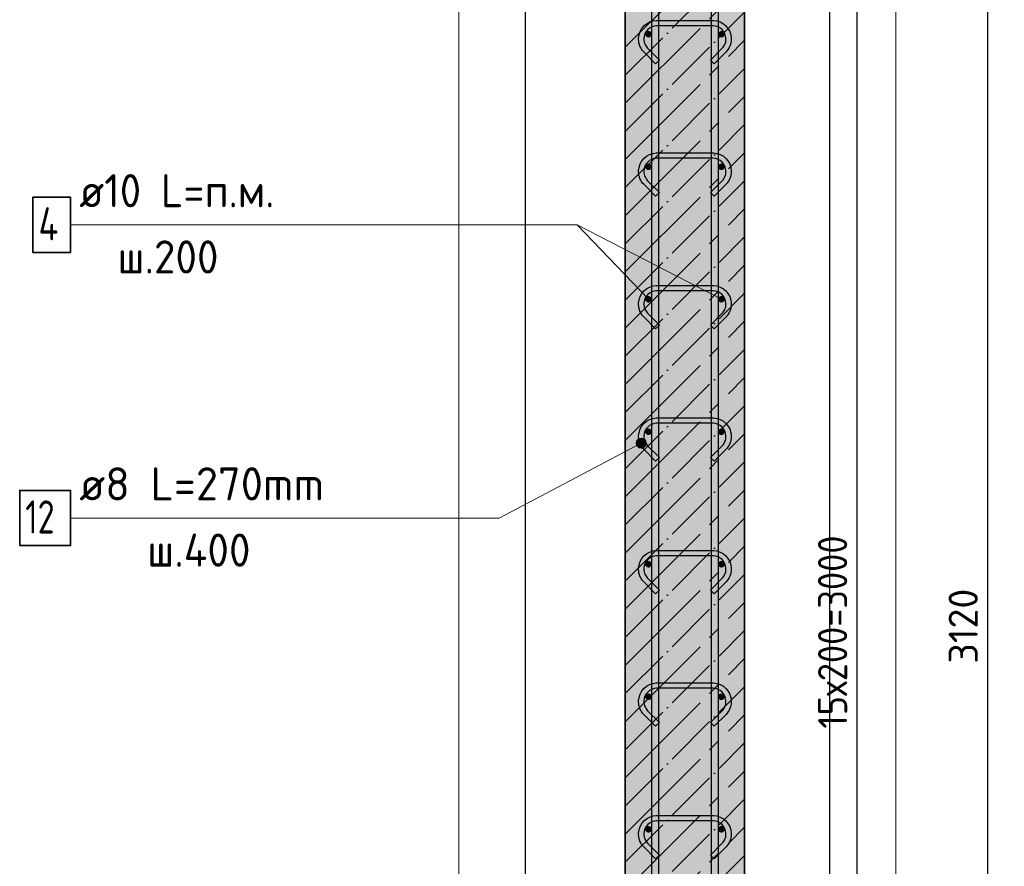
# Model space of a CAD drawing. Header units: millimetres. Extents: x -2995 to 60896, y -2809 to 57831.
# Tile 50 of 169: x 25577 to 27063, y 38677 to 39955. Entities that reach past the tile are written whole.
import ezdxf

# ---------------------------------------------------------------- set-up
doc = ezdxf.new("R2010")
doc.units = ezdxf.units.MM
doc.header["$PDMODE"] = 65
doc.linetypes.add('______11', pattern=[100, 80, -10, 0, -10])
doc.linetypes.add('______5', pattern=[220, 160, -20, 20, -20])
for name, color, linetype, lineweight in [('Standard', 7, 'Continuous', 25), ('Арм.стержн. вертикальными 1', 22, 'Continuous', 35), ('Арм.стержн.горизонт. 1', 180, 'Continuous', 35), ('Размерная линия_ общее', 7, 'Continuous', 13)]:
    doc.layers.add(name, color=color, linetype=linetype, lineweight=lineweight)
doc.layers.add('Арм.стержн.Стяжки', color=7, linetype='Continuous', lineweight=35, true_color=0x501e0f)
doc.styles.add('ISOCPEUR', font='ISOCPEUR')
doc.dimstyles.new('DIMSTYLE_5', dxfattribs={"dimtxt": 44, "dimasz": 50, "dimexe": 0, "dimexo": 0, "dimgap": 22, "dimtad": 2, "dimdec": 0, "dimrnd": 5, "dimzin": 12, "dimdsep": 46, "dimtxsty": 'ISOCPEUR', "dimblk1": 'ALL_ML_STRICH', "dimblk2": 'ALL_ML_STRICH', "dimsah": 1, "dimcen": 0, "dimclrd": 7, "dimclre": 256, "dimclrt": 7, "dimadec": 0, "dimazin": 0, "dimtfac": 1, "dimtdec": 0, "dimtix": 1, "dimtmove": 2, "dimatfit": 3, "dimfxl": 0, "dimtzin": 0, "dimlwd": 0, "dimlwe": -3, "dimarcsym": 0})

# ---------------------------------------------------------------- blocks, each defined once
blk = doc.blocks.new('ALL_ML_STRICH')
at = {"color": 0, "linetype": 'ByBlock', "lineweight": -2}
for p, q in [((-0.3, -0.3), (0.3, 0.3)), ((0, -0.5), (0, 0.5)), ((-1, 0), (0.5, 0))]:
    blk.add_line(p, q, dxfattribs=at)
blk = doc.blocks.new('*D64')
at = {"layer": 'DEFPOINTS', "color": 7, "linetype": 'Continuous', "lineweight": 13, "transparency": 33554687}
for p in [(26671.1, 40592.7), (26719, 37472.7), (27038.3, 37472.7)]:
    blk.add_point(p, dxfattribs=at)
at = {"layer": 'Размерная линия_ общее', "color": 253, "linetype": 'Continuous', "lineweight": -2, "true_color": 0xa0a0a0, "transparency": 33554687}
for p, q in [((26691.1, 40592.7), (27038.3, 40592.7)), ((26739, 37472.7), (27038.3, 37472.7))]:
    blk.add_line(p, q, dxfattribs=at)
at = {"layer": 'Размерная линия_ общее', "color": 7, "linetype": 'Continuous', "lineweight": -2, "transparency": 33554687}
blk.add_line((27038.3, 37472.7), (27038.3, 40592.7), dxfattribs=at)
at = {"layer": 'Размерная линия_ общее', "color": 7, "linetype": 'Continuous', "lineweight": 13, "transparency": 33554687, "xscale": 50, "yscale": 50, "zscale": 50}
for p, rotation in [((27038.3, 40592.7), 90), ((27038.3, 37472.7), 270)]:
    blk.add_blockref('ALL_ML_STRICH', p, dxfattribs=dict(at, rotation=rotation))
at = {"layer": 'Размерная линия_ общее', "color": 7, "linetype": 'Continuous', "lineweight": 13, "transparency": 33554687, "insert": (27001.3, 39039.3), "char_height": 44, "width": 176, "attachment_point": 5, "rotation": 90, "style": 'ISOCPEUR'}
blk.add_mtext('\\A1;{3120}', dxfattribs=at)
blk = doc.blocks.new('*D68')
at = {"layer": 'DEFPOINTS', "color": 7, "linetype": 'Continuous', "lineweight": 13, "transparency": 33554687}
for p in [(26636.1, 40532.7), (26636.1, 37532.7), (26841.1, 37532.7)]:
    blk.add_point(p, dxfattribs=at)
at = {"layer": 'Размерная линия_ общее', "color": 253, "linetype": 'Continuous', "lineweight": -2, "true_color": 0xa0a0a0, "transparency": 33554687}
for p, q in [((26656.1, 40532.7), (26841.1, 40532.7)), ((26656.1, 37532.7), (26841.1, 37532.7))]:
    blk.add_line(p, q, dxfattribs=at)
at = {"layer": 'Размерная линия_ общее', "color": 7, "linetype": 'Continuous', "lineweight": -2, "transparency": 33554687}
blk.add_line((26841.1, 37532.7), (26841.1, 40532.7), dxfattribs=at)
at = {"layer": 'Размерная линия_ общее', "color": 7, "linetype": 'Continuous', "lineweight": 13, "transparency": 33554687, "xscale": 50, "yscale": 50, "zscale": 50}
for p, rotation in [((26841.1, 40532.7), 90), ((26841.1, 37532.7), 270)]:
    blk.add_blockref('ALL_ML_STRICH', p, dxfattribs=dict(at, rotation=rotation))
at = {"layer": 'Размерная линия_ общее', "color": 7, "linetype": 'Continuous', "lineweight": 13, "transparency": 33554687, "insert": (26782.1, 38884.7), "char_height": 44, "width": 2.2, "attachment_point": 1, "rotation": 90, "line_spacing_factor": 0.60241, "style": 'ISOCPEUR'}
blk.add_mtext('\\W0.91;15х200=3000', dxfattribs=at)

msp = doc.modelspace()

# ---------------------------------------------------------------- hatches: boundary and pattern name
at = {"layer": 'Арм.стержн.горизонт. 1', "linetype": 'Continuous', "lineweight": 50, "transparency": 33554687}
for points in [[(26531.1, 39932.7), (26530.7, 39934.6), (26529.6, 39936.2), (26528, 39937.3), (26526.1, 39937.7), (26524.2, 39937.3), (26522.6, 39936.2), (26521.5, 39934.6), (26521.1, 39932.7), (26521.5, 39930.8), (26522.6, 39929.2), (26524.2, 39928.1), (26526.1, 39927.7), (26528, 39928.1), (26529.6, 39929.2), (26530.7, 39930.8)], [(26641.1, 39932.7), (26640.7, 39934.6), (26639.6, 39936.2), (26638, 39937.3), (26636.1, 39937.7), (26634.2, 39937.3), (26632.6, 39936.2), (26631.5, 39934.6), (26631.1, 39932.7), (26631.5, 39930.8), (26632.6, 39929.2), (26634.2, 39928.1), (26636.1, 39927.7), (26638, 39928.1), (26639.6, 39929.2), (26640.7, 39930.8)], [(26531.1, 39732.7), (26530.7, 39734.6), (26529.6, 39736.2), (26528, 39737.3), (26526.1, 39737.7), (26524.2, 39737.3), (26522.6, 39736.2), (26521.5, 39734.6), (26521.1, 39732.7), (26521.5, 39730.8), (26522.6, 39729.2), (26524.2, 39728.1), (26526.1, 39727.7), (26528, 39728.1), (26529.6, 39729.2), (26530.7, 39730.8)], [(26641.1, 39732.7), (26640.7, 39734.6), (26639.6, 39736.2), (26638, 39737.3), (26636.1, 39737.7), (26634.2, 39737.3), (26632.6, 39736.2), (26631.5, 39734.6), (26631.1, 39732.7), (26631.5, 39730.8), (26632.6, 39729.2), (26634.2, 39728.1), (26636.1, 39727.7), (26638, 39728.1), (26639.6, 39729.2), (26640.7, 39730.8)], [(26531.1, 39532.7), (26530.7, 39534.6), (26529.6, 39536.2), (26528, 39537.3), (26526.1, 39537.7), (26524.2, 39537.3), (26522.6, 39536.2), (26521.5, 39534.6), (26521.1, 39532.7), (26521.5, 39530.8), (26522.6, 39529.2), (26524.2, 39528.1), (26526.1, 39527.7), (26528, 39528.1), (26529.6, 39529.2), (26530.7, 39530.8)], [(26641.1, 39532.7), (26640.7, 39534.6), (26639.6, 39536.2), (26638, 39537.3), (26636.1, 39537.7), (26634.2, 39537.3), (26632.6, 39536.2), (26631.5, 39534.6), (26631.1, 39532.7), (26631.5, 39530.8), (26632.6, 39529.2), (26634.2, 39528.1), (26636.1, 39527.7), (26638, 39528.1), (26639.6, 39529.2), (26640.7, 39530.8)], [(26531.1, 39332.7), (26530.7, 39334.6), (26529.6, 39336.2), (26528, 39337.3), (26526.1, 39337.7), (26524.2, 39337.3), (26522.6, 39336.2), (26521.5, 39334.6), (26521.1, 39332.7), (26521.5, 39330.8), (26522.6, 39329.2), (26524.2, 39328.1), (26526.1, 39327.7), (26528, 39328.1), (26529.6, 39329.2), (26530.7, 39330.8)], [(26641.1, 39332.7), (26640.7, 39334.6), (26639.6, 39336.2), (26638, 39337.3), (26636.1, 39337.7), (26634.2, 39337.3), (26632.6, 39336.2), (26631.5, 39334.6), (26631.1, 39332.7), (26631.5, 39330.8), (26632.6, 39329.2), (26634.2, 39328.1), (26636.1, 39327.7), (26638, 39328.1), (26639.6, 39329.2), (26640.7, 39330.8)], [(26531.1, 39132.7), (26530.7, 39134.6), (26529.6, 39136.2), (26528, 39137.3), (26526.1, 39137.7), (26524.2, 39137.3), (26522.6, 39136.2), (26521.5, 39134.6), (26521.1, 39132.7), (26521.5, 39130.8), (26522.6, 39129.2), (26524.2, 39128.1), (26526.1, 39127.7), (26528, 39128.1), (26529.6, 39129.2), (26530.7, 39130.8)], [(26641.1, 39132.7), (26640.7, 39134.6), (26639.6, 39136.2), (26638, 39137.3), (26636.1, 39137.7), (26634.2, 39137.3), (26632.6, 39136.2), (26631.5, 39134.6), (26631.1, 39132.7), (26631.5, 39130.8), (26632.6, 39129.2), (26634.2, 39128.1), (26636.1, 39127.7), (26638, 39128.1), (26639.6, 39129.2), (26640.7, 39130.8)], [(26531.1, 38932.7), (26530.7, 38934.6), (26529.6, 38936.2), (26528, 38937.3), (26526.1, 38937.7), (26524.2, 38937.3), (26522.6, 38936.2), (26521.5, 38934.6), (26521.1, 38932.7), (26521.5, 38930.8), (26522.6, 38929.2), (26524.2, 38928.1), (26526.1, 38927.7), (26528, 38928.1), (26529.6, 38929.2), (26530.7, 38930.8)], [(26641.1, 38932.7), (26640.7, 38934.6), (26639.6, 38936.2), (26638, 38937.3), (26636.1, 38937.7), (26634.2, 38937.3), (26632.6, 38936.2), (26631.5, 38934.6), (26631.1, 38932.7), (26631.5, 38930.8), (26632.6, 38929.2), (26634.2, 38928.1), (26636.1, 38927.7), (26638, 38928.1), (26639.6, 38929.2), (26640.7, 38930.8)], [(26531.1, 38732.7), (26530.7, 38734.6), (26529.6, 38736.2), (26528, 38737.3), (26526.1, 38737.7), (26524.2, 38737.3), (26522.6, 38736.2), (26521.5, 38734.6), (26521.1, 38732.7), (26521.5, 38730.8), (26522.6, 38729.2), (26524.2, 38728.1), (26526.1, 38727.7), (26528, 38728.1), (26529.6, 38729.2), (26530.7, 38730.8)], [(26641.1, 38732.7), (26640.7, 38734.6), (26639.6, 38736.2), (26638, 38737.3), (26636.1, 38737.7), (26634.2, 38737.3), (26632.6, 38736.2), (26631.5, 38734.6), (26631.1, 38732.7), (26631.5, 38730.8), (26632.6, 38729.2), (26634.2, 38728.1), (26636.1, 38727.7), (26638, 38728.1), (26639.6, 38729.2), (26640.7, 38730.8)]]:
    msp.add_hatch(color=4, dxfattribs=at).paths.add_polyline_path(points)
at = {"layer": 'Арм.стержн.Стяжки', "linetype": 'Continuous', "lineweight": 13, "transparency": 33554687}
for points in [[(26511.6, 39322.3), (26521.4, 39311.7), (26515.4, 39323.1)], [(26515.4, 39323.1), (26521.4, 39311.7), (26522.6, 39315.3)], [(26515.4, 39323.1), (26522.6, 39315.3), (26519.1, 39322)], [(26507.6, 39315.9), (26514.8, 39308.2), (26508.8, 39319.6)], [(26511.1, 39309.3), (26507.6, 39315.9), (26508.5, 39312.1)], [(26507.6, 39315.9), (26511.1, 39309.3), (26514.8, 39308.2)], [(26508.8, 39319.6), (26518.6, 39309), (26511.6, 39322.3)], [(26508.8, 39319.6), (26514.8, 39308.2), (26518.6, 39309)], [(26511.6, 39322.3), (26518.6, 39309), (26521.4, 39311.7)], [(26519.1, 39322), (26522.6, 39315.3), (26521.7, 39319.1)]]:
    msp.add_hatch(color=7, dxfattribs=at).paths.add_polyline_path(points)
at = {"layer": 'Размерная линия_ общее', "linetype": 'Continuous', "lineweight": 35, "true_color": 0xc7c7c7, "transparency": 33554687}
msp.add_hatch(color=9, dxfattribs=at).paths.add_polyline_path([(26671.1, 40592.7), (26491.1, 40592.7), (26491.1, 37472.7), (26671.1, 37472.7)])

# ---------------------------------------------------------------- linework, layer by layer
at = {"color": 52, "linetype": 'Continuous', "lineweight": -3, "transparency": 33554687}
for p, q in [((26339.7, 41664), (26339.7, 37337.5)), ((26339.7, 41664), (26339.7, 37337.5)), ((26799.7, 37337.5), (26799.7, 41664)), ((26799.7, 37337.5), (26799.7, 41664))]:
    msp.add_line(p, q, dxfattribs=at)
at = {"layer": 'Standard', "color": 7, "linetype": 'Continuous', "lineweight": 13, "transparency": 33554687}
msp.add_line((26636.1, 39532.7), (26418.3, 39644.9), dxfattribs=at)
msp.add_lwpolyline([(26239.7, 37237.5), (26899.7, 37237.5), (26899.7, 41764), (26239.7, 41764), (26239.7, 37237.5)], dxfattribs=at)
at = {"layer": 'Арм.стержн. вертикальными 1', "color": 4, "linetype": 'Continuous', "lineweight": 25, "transparency": 33554687}
for points in [[(26531.1, 37472.7), (26531.1, 41602.7), (26541.1, 41602.7), (26541.1, 37472.7), (26531.1, 37472.7)], [(26531.1, 37472.7), (26531.1, 41602.7), (26541.1, 41602.7), (26541.1, 37472.7), (26531.1, 37472.7)], [(26621.1, 37472.7), (26621.1, 41602.7), (26631.1, 41602.7), (26631.1, 37472.7), (26621.1, 37472.7)], [(26621.1, 37472.7), (26621.1, 41602.7), (26631.1, 41602.7), (26631.1, 37472.7), (26621.1, 37472.7)]]:
    msp.add_lwpolyline(points, dxfattribs=at)
at = {"layer": 'Арм.стержн.горизонт. 1', "color": 7, "linetype": 'Continuous', "lineweight": 13, "transparency": 33554687}
for p, q in [((25653.3, 39644.9), (26418.3, 39644.9)), ((26418.3, 39644.9), (26526.1, 39532.7))]:
    msp.add_line(p, q, dxfattribs=at)
at = {"layer": 'Арм.стержн.горизонт. 1', "color": 7, "linetype": 'Continuous', "lineweight": 35, "transparency": 33554687}
msp.add_lwpolyline([(25596.7, 39603.3), (25653.3, 39603.3), (25653.3, 39686.6), (25596.7, 39686.6), (25596.7, 39603.3)], dxfattribs=at)
at = {"layer": 'Арм.стержн.Стяжки', "color": 7, "linetype": 'Continuous', "lineweight": 13, "transparency": 33554687}
for p, q in [((26300.8, 39202.4), (26515.1, 39315.6)), ((26508.5, 39312.1), (26508.5, 39312.1)), ((26511.6, 39322.3), (26511.6, 39322.3)), ((26518.6, 39309), (26518.6, 39309)), ((26521.7, 39319.1), (26521.7, 39319.1)), ((25653.3, 39202.4), (26300.8, 39202.4))]:
    msp.add_line(p, q, dxfattribs=at)
at = {"layer": 'Арм.стержн.Стяжки', "color": 40, "linetype": 'Continuous', "lineweight": 25, "transparency": 33554687}
for points in [[(26619.7, 39893.8), (26637.5, 39911.7), (26638.7, 39913.1), (26639.8, 39914.6), (26640.8, 39916.3), (26641.6, 39917.9), (26642.2, 39919.6), (26642.7, 39921.5), (26643, 39923.3), (26643.1, 39925.2), (26643.1, 39926.3), (26642.6, 39930), (26641.4, 39933.6), (26639.5, 39937), (26637.2, 39939.7), (26634.5, 39942), (26631.1, 39943.9), (26627.5, 39945.1), (26623.9, 39945.6), (26538.3, 39945.6), (26534.7, 39945.1), (26531.1, 39943.9), (26527.7, 39942), (26525, 39939.7), (26522.7, 39937), (26520.8, 39933.6), (26519.6, 39930), (26519.1, 39926.3), (26519.1, 39925.2), (26519.2, 39923.3), (26519.5, 39921.5), (26520, 39919.6), (26520.6, 39917.9), (26521.4, 39916.3), (26522.4, 39914.6), (26523.5, 39913.1), (26524.7, 39911.7), (26542.5, 39893.8), (26536.9, 39888.2), (26518.8, 39906.2), (26517.2, 39908.1), (26515.6, 39910.3), (26514.3, 39912.5), (26513.2, 39914.8), (26512.4, 39917.3), (26511.7, 39919.8), (26511.3, 39922.4), (26511.1, 39924.9), (26511.1, 39926.9), (26511.8, 39931.8), (26513.5, 39936.8), (26516.1, 39941.5), (26519.3, 39945.4), (26523.1, 39948.6), (26527.8, 39951.2), (26532.9, 39952.9), (26537.8, 39953.6), (26624.4, 39953.6), (26629.3, 39952.9), (26634.4, 39951.2), (26639.1, 39948.6), (26642.9, 39945.4), (26646.1, 39941.5), (26648.7, 39936.8), (26650.4, 39931.8), (26651.1, 39926.9), (26651.1, 39924.9), (26650.9, 39922.4), (26650.5, 39919.8), (26649.8, 39917.3), (26649, 39914.8), (26647.9, 39912.5), (26646.6, 39910.3), (26645, 39908.1), (26643.4, 39906.2), (26625.3, 39888.2), (26619.7, 39893.8)], [(26619.7, 39693.8), (26637.5, 39711.7), (26638.7, 39713.1), (26639.8, 39714.6), (26640.8, 39716.3), (26641.6, 39717.9), (26642.2, 39719.6), (26642.7, 39721.5), (26643, 39723.3), (26643.1, 39725.2), (26643.1, 39726.3), (26642.6, 39730), (26641.4, 39733.6), (26639.5, 39737), (26637.2, 39739.7), (26634.5, 39742), (26631.1, 39743.9), (26627.5, 39745.1), (26623.9, 39745.6), (26538.3, 39745.6), (26534.7, 39745.1), (26531.1, 39743.9), (26527.7, 39742), (26525, 39739.7), (26522.7, 39737), (26520.8, 39733.6), (26519.6, 39730), (26519.1, 39726.3), (26519.1, 39725.2), (26519.2, 39723.3), (26519.5, 39721.5), (26520, 39719.6), (26520.6, 39717.9), (26521.4, 39716.3), (26522.4, 39714.6), (26523.5, 39713.1), (26524.7, 39711.7), (26542.5, 39693.8), (26536.9, 39688.2), (26518.8, 39706.2), (26517.2, 39708.1), (26515.6, 39710.3), (26514.3, 39712.5), (26513.2, 39714.8), (26512.4, 39717.3), (26511.7, 39719.8), (26511.3, 39722.4), (26511.1, 39724.9), (26511.1, 39726.9), (26511.8, 39731.8), (26513.5, 39736.9), (26516.1, 39741.5), (26519.3, 39745.4), (26523.1, 39748.6), (26527.8, 39751.2), (26532.9, 39752.9), (26537.8, 39753.6), (26624.4, 39753.6), (26629.3, 39752.9), (26634.4, 39751.2), (26639.1, 39748.6), (26642.9, 39745.4), (26646.1, 39741.5), (26648.7, 39736.9), (26650.4, 39731.8), (26651.1, 39726.9), (26651.1, 39724.9), (26650.9, 39722.4), (26650.5, 39719.8), (26649.8, 39717.3), (26649, 39714.8), (26647.9, 39712.5), (26646.6, 39710.3), (26645, 39708.1), (26643.4, 39706.2), (26625.3, 39688.2), (26619.7, 39693.8)], [(26619.7, 39493.8), (26637.5, 39511.7), (26638.7, 39513.1), (26639.8, 39514.6), (26640.8, 39516.3), (26641.6, 39517.9), (26642.2, 39519.6), (26642.7, 39521.5), (26643, 39523.3), (26643.1, 39525.2), (26643.1, 39526.3), (26642.6, 39530), (26641.4, 39533.6), (26639.5, 39537), (26637.2, 39539.7), (26634.5, 39542), (26631.1, 39543.9), (26627.5, 39545.1), (26623.9, 39545.6), (26538.3, 39545.6), (26534.7, 39545.1), (26531.1, 39543.9), (26527.7, 39542), (26525, 39539.7), (26522.7, 39537), (26520.8, 39533.6), (26519.6, 39530), (26519.1, 39526.3), (26519.1, 39525.2), (26519.2, 39523.3), (26519.5, 39521.5), (26520, 39519.6), (26520.6, 39517.9), (26521.4, 39516.3), (26522.4, 39514.6), (26523.5, 39513.1), (26524.7, 39511.7), (26542.5, 39493.8), (26536.9, 39488.2), (26518.8, 39506.2), (26517.2, 39508.1), (26515.6, 39510.3), (26514.3, 39512.5), (26513.2, 39514.8), (26512.4, 39517.3), (26511.7, 39519.8), (26511.3, 39522.4), (26511.1, 39524.9), (26511.1, 39526.9), (26511.8, 39531.8), (26513.5, 39536.9), (26516.1, 39541.5), (26519.3, 39545.4), (26523.1, 39548.6), (26527.8, 39551.2), (26532.9, 39552.9), (26537.8, 39553.6), (26624.4, 39553.6), (26629.3, 39552.9), (26634.4, 39551.2), (26639.1, 39548.6), (26642.9, 39545.4), (26646.1, 39541.5), (26648.7, 39536.9), (26650.4, 39531.8), (26651.1, 39526.9), (26651.1, 39524.9), (26650.9, 39522.4), (26650.5, 39519.8), (26649.8, 39517.3), (26649, 39514.8), (26647.9, 39512.5), (26646.6, 39510.3), (26645, 39508.1), (26643.4, 39506.2), (26625.3, 39488.2), (26619.7, 39493.8)], [(26619.7, 39293.8), (26637.5, 39311.7), (26638.7, 39313.1), (26639.8, 39314.6), (26640.8, 39316.3), (26641.6, 39317.9), (26642.2, 39319.6), (26642.7, 39321.5), (26643, 39323.3), (26643.1, 39325.2), (26643.1, 39326.3), (26642.6, 39330), (26641.4, 39333.6), (26639.5, 39337), (26637.2, 39339.7), (26634.5, 39342), (26631.1, 39343.9), (26627.5, 39345.1), (26623.9, 39345.6), (26538.3, 39345.6), (26534.7, 39345.1), (26531.1, 39343.9), (26527.7, 39342), (26525, 39339.7), (26522.7, 39337), (26520.8, 39333.6), (26519.6, 39330), (26519.1, 39326.3), (26519.1, 39325.2), (26519.2, 39323.3), (26519.5, 39321.5), (26520, 39319.6), (26520.6, 39317.9), (26521.4, 39316.3), (26522.4, 39314.6), (26523.5, 39313.1), (26524.7, 39311.7), (26542.5, 39293.8), (26536.9, 39288.2), (26518.8, 39306.2), (26517.2, 39308.1), (26515.6, 39310.3), (26514.3, 39312.5), (26513.2, 39314.8), (26512.4, 39317.3), (26511.7, 39319.8), (26511.3, 39322.4), (26511.1, 39324.9), (26511.1, 39326.9), (26511.8, 39331.8), (26513.5, 39336.9), (26516.1, 39341.5), (26519.3, 39345.4), (26523.1, 39348.6), (26527.8, 39351.2), (26532.9, 39352.9), (26537.8, 39353.6), (26624.4, 39353.6), (26629.3, 39352.9), (26634.4, 39351.2), (26639.1, 39348.6), (26642.9, 39345.4), (26646.1, 39341.5), (26648.7, 39336.9), (26650.4, 39331.8), (26651.1, 39326.9), (26651.1, 39324.9), (26650.9, 39322.4), (26650.5, 39319.8), (26649.8, 39317.3), (26649, 39314.8), (26647.9, 39312.5), (26646.6, 39310.3), (26645, 39308.1), (26643.4, 39306.2), (26625.3, 39288.2), (26619.7, 39293.8)], [(26619.7, 39093.8), (26637.5, 39111.7), (26638.7, 39113.1), (26639.8, 39114.6), (26640.8, 39116.3), (26641.6, 39117.9), (26642.2, 39119.6), (26642.7, 39121.5), (26643, 39123.3), (26643.1, 39125.2), (26643.1, 39126.3), (26642.6, 39130), (26641.4, 39133.6), (26639.5, 39137), (26637.2, 39139.7), (26634.5, 39142), (26631.1, 39143.9), (26627.5, 39145.1), (26623.9, 39145.6), (26538.3, 39145.6), (26534.7, 39145.1), (26531.1, 39143.9), (26527.7, 39142), (26525, 39139.7), (26522.7, 39137), (26520.8, 39133.6), (26519.6, 39130), (26519.1, 39126.3), (26519.1, 39125.2), (26519.2, 39123.3), (26519.5, 39121.5), (26520, 39119.6), (26520.6, 39117.9), (26521.4, 39116.3), (26522.4, 39114.6), (26523.5, 39113.1), (26524.7, 39111.7), (26542.5, 39093.8), (26536.9, 39088.2), (26518.8, 39106.2), (26517.2, 39108.1), (26515.6, 39110.3), (26514.3, 39112.5), (26513.2, 39114.9), (26512.4, 39117.3), (26511.7, 39119.8), (26511.3, 39122.4), (26511.1, 39124.9), (26511.1, 39126.9), (26511.8, 39131.8), (26513.5, 39136.9), (26516.1, 39141.5), (26519.3, 39145.4), (26523.1, 39148.6), (26527.8, 39151.2), (26532.9, 39152.9), (26537.8, 39153.6), (26624.4, 39153.6), (26629.3, 39152.9), (26634.4, 39151.2), (26639.1, 39148.6), (26642.9, 39145.4), (26646.1, 39141.5), (26648.7, 39136.9), (26650.4, 39131.8), (26651.1, 39126.9), (26651.1, 39124.9), (26650.9, 39122.4), (26650.5, 39119.8), (26649.8, 39117.3), (26649, 39114.9), (26647.9, 39112.5), (26646.6, 39110.3), (26645, 39108.1), (26643.4, 39106.2), (26625.3, 39088.2), (26619.7, 39093.8)], [(26619.7, 38893.8), (26637.5, 38911.7), (26638.7, 38913.1), (26639.8, 38914.6), (26640.8, 38916.3), (26641.6, 38917.9), (26642.2, 38919.6), (26642.7, 38921.5), (26643, 38923.3), (26643.1, 38925.2), (26643.1, 38926.3), (26642.6, 38930), (26641.4, 38933.6), (26639.5, 38937), (26637.2, 38939.7), (26634.5, 38942), (26631.1, 38943.9), (26627.5, 38945.1), (26623.9, 38945.6), (26538.3, 38945.6), (26534.7, 38945.1), (26531.1, 38943.9), (26527.7, 38942), (26525, 38939.7), (26522.7, 38937), (26520.8, 38933.6), (26519.6, 38930), (26519.1, 38926.3), (26519.1, 38925.2), (26519.2, 38923.3), (26519.5, 38921.5), (26520, 38919.6), (26520.6, 38917.9), (26521.4, 38916.3), (26522.4, 38914.6), (26523.5, 38913.1), (26524.7, 38911.7), (26542.5, 38893.8), (26536.9, 38888.2), (26518.8, 38906.2), (26517.2, 38908.1), (26515.6, 38910.3), (26514.3, 38912.5), (26513.2, 38914.9), (26512.4, 38917.3), (26511.7, 38919.8), (26511.3, 38922.4), (26511.1, 38924.9), (26511.1, 38926.9), (26511.8, 38931.8), (26513.5, 38936.9), (26516.1, 38941.5), (26519.3, 38945.4), (26523.1, 38948.6), (26527.8, 38951.2), (26532.9, 38952.9), (26537.8, 38953.6), (26624.4, 38953.6), (26629.3, 38952.9), (26634.4, 38951.2), (26639.1, 38948.6), (26642.9, 38945.4), (26646.1, 38941.5), (26648.7, 38936.9), (26650.4, 38931.8), (26651.1, 38926.9), (26651.1, 38924.9), (26650.9, 38922.4), (26650.5, 38919.8), (26649.8, 38917.3), (26649, 38914.9), (26647.9, 38912.5), (26646.6, 38910.3), (26645, 38908.1), (26643.4, 38906.2), (26625.3, 38888.2), (26619.7, 38893.8)], [(26619.7, 38693.8), (26637.5, 38711.7), (26638.7, 38713.1), (26639.8, 38714.6), (26640.8, 38716.3), (26641.6, 38717.9), (26642.2, 38719.6), (26642.7, 38721.5), (26643, 38723.3), (26643.1, 38725.2), (26643.1, 38726.3), (26642.6, 38730), (26641.4, 38733.6), (26639.5, 38737), (26637.2, 38739.7), (26634.5, 38742), (26631.1, 38743.9), (26627.5, 38745.1), (26623.9, 38745.6), (26538.3, 38745.6), (26534.7, 38745.1), (26531.1, 38743.9), (26527.7, 38742), (26525, 38739.7), (26522.7, 38737), (26520.8, 38733.6), (26519.6, 38730), (26519.1, 38726.3), (26519.1, 38725.2), (26519.2, 38723.3), (26519.5, 38721.5), (26520, 38719.6), (26520.6, 38717.9), (26521.4, 38716.3), (26522.4, 38714.6), (26523.5, 38713.1), (26524.7, 38711.7), (26542.5, 38693.8), (26536.9, 38688.2), (26518.8, 38706.2), (26517.2, 38708.1), (26515.6, 38710.3), (26514.3, 38712.5), (26513.2, 38714.8), (26512.4, 38717.3), (26511.7, 38719.8), (26511.3, 38722.4), (26511.1, 38724.9), (26511.1, 38726.9), (26511.8, 38731.8), (26513.5, 38736.9), (26516.1, 38741.5), (26519.3, 38745.4), (26523.1, 38748.6), (26527.8, 38751.2), (26532.9, 38752.9), (26537.8, 38753.6), (26624.4, 38753.6), (26629.3, 38752.9), (26634.4, 38751.2), (26639.1, 38748.6), (26642.9, 38745.4), (26646.1, 38741.5), (26648.7, 38736.9), (26650.4, 38731.8), (26651.1, 38726.9), (26651.1, 38724.9), (26650.9, 38722.4), (26650.5, 38719.8), (26649.8, 38717.3), (26649, 38714.8), (26647.9, 38712.5), (26646.6, 38710.3), (26645, 38708.1), (26643.4, 38706.2), (26625.3, 38688.2), (26619.7, 38693.8)]]:
    msp.add_lwpolyline(points, dxfattribs=at)
at = {"layer": 'Арм.стержн.Стяжки', "color": 7, "linetype": 'Continuous', "lineweight": 35, "transparency": 33554687}
msp.add_lwpolyline([(25576.7, 39160.8), (25653.3, 39160.8), (25653.3, 39244.1), (25576.7, 39244.1), (25576.7, 39160.8)], dxfattribs=at)
at = {"layer": 'Арм.стержн.Стяжки', "color": 7, "linetype": 'Continuous', "lineweight": 13, "transparency": 33554687}
msp.add_circle((26515.1, 39315.6), 7.5, dxfattribs=at)
at = {"layer": 'Размерная линия_ общее', "color": 7, "linetype": 'Continuous', "lineweight": 35, "transparency": 33554687}
for p, q in [((26491.1, 40592.7), (26491.1, 37472.7)), ((26671.1, 37472.7), (26671.1, 40592.7))]:
    msp.add_line(p, q, dxfattribs=at)
at = {"layer": 'Размерная линия_ общее', "color": 253, "linetype": '______5', "lineweight": -3, "true_color": 0xababab, "transparency": 33554687}
for p, q in [((26491.1, 39913.4), (26671.1, 40093.4)), ((26491.1, 39828.5), (26671.1, 40008.5)), ((26491.1, 39743.6), (26671.1, 39923.6)), ((26491.1, 39658.8), (26671.1, 39838.8)), ((26491.1, 39573.9), (26671.1, 39753.9)), ((26491.1, 39489.1), (26671.1, 39669.1)), ((26491.1, 39404.2), (26671.1, 39584.2)), ((26491.1, 39319.4), (26671.1, 39499.4)), ((26491.1, 39234.5), (26671.1, 39414.5)), ((26491.1, 39149.7), (26671.1, 39329.7)), ((26491.1, 39064.8), (26671.1, 39244.8)), ((26491.1, 38980), (26671.1, 39160)), ((26491.1, 38895.1), (26671.1, 39075.1)), ((26491.1, 38810.3), (26671.1, 38990.3)), ((26491.1, 38725.4), (26671.1, 38905.4)), ((26491.1, 38640.6), (26671.1, 38820.6)), ((26491.1, 38555.7), (26671.1, 38735.7))]:
    msp.add_line(p, q, dxfattribs=at)
at = {"layer": 'Размерная линия_ общее', "color": 253, "linetype": '______11', "lineweight": -3, "true_color": 0xababab, "transparency": 33554687}
for p, q in [((26491.1, 39870.9), (26671.1, 40050.9)), ((26491.1, 39786.1), (26671.1, 39966.1)), ((26491.1, 39701.2), (26671.1, 39881.2)), ((26491.1, 39616.4), (26671.1, 39796.4)), ((26491.1, 39531.5), (26671.1, 39711.5)), ((26491.1, 39446.7), (26671.1, 39626.7)), ((26491.1, 39361.8), (26671.1, 39541.8)), ((26491.1, 39277), (26671.1, 39457)), ((26491.1, 39192.1), (26671.1, 39372.1)), ((26491.1, 39107.3), (26671.1, 39287.3)), ((26491.1, 39022.4), (26671.1, 39202.4)), ((26491.1, 38937.5), (26671.1, 39117.5)), ((26491.1, 38852.7), (26671.1, 39032.7)), ((26491.1, 38767.8), (26671.1, 38947.8)), ((26491.1, 38683), (26671.1, 38863)), ((26491.1, 38598.1), (26671.1, 38778.1)), ((26491.1, 38513.3), (26671.1, 38693.3))]:
    msp.add_line(p, q, dxfattribs=at)

# ---------------------------------------------------------------- texts
at = {"layer": 'Арм.стержн.горизонт. 1', "color": 7, "linetype": 'Continuous', "lineweight": 25, "transparency": 33554687, "char_height": 50, "attachment_point": 7, "style": 'ISOCPEUR'}
for s, insert, width in [('\\W0.94;ø10 L=п.м.', (25666.7, 39671.6), 333.305), ('\\W0.80;4', (25605, 39621.6), 59.972), ('\\W0.95;ш.200 ', (25724.2, 39571.6), 218.666)]:
    msp.add_mtext(s, dxfattribs=dict(at, insert=insert, width=width))
at = {"layer": 'Арм.стержн.Стяжки', "color": 7, "linetype": 'Continuous', "lineweight": 25, "transparency": 33554687, "char_height": 50, "attachment_point": 7, "style": 'ISOCPEUR'}
for s, insert, width in [('\\W0.98;ø8 L=270mm ', (25666.7, 39229.1), 429.211), ('\\W0.75;12', (25585, 39179.1), 78.713), ('\\W0.95;ш.400 ', (25769.2, 39129.1), 223.706)]:
    msp.add_mtext(s, dxfattribs=dict(at, insert=insert, width=width))

# ---------------------------------------------------------------- dimensions: what is measured, and where the dimension line sits
at = {"layer": 'Размерная линия_ общее', "color": 7, "linetype": 'Continuous', "lineweight": 13, "transparency": 33554687}
dim = msp.add_linear_dim(base=(27038.3, 40592.7), p1=(26739, 37472.7), p2=(26691.1, 40592.7), angle=90, dimstyle='DIMSTYLE_5', override={"dimpost": '<>', "dimclrd": 7, "dimclre": 253, "dimclrt": 7, "dimlwd": 0, "dimlwe": 65533}, dxfattribs=at)
dim.commit()
dim.dimension.update_dxf_attribs({"geometry": '*D64', "text_midpoint": (27001.3, 39039.3), "dimtype": 160})
dim = msp.add_linear_dim(base=(26841.1, 40532.7), p1=(26656.1, 37532.7), p2=(26656.1, 40532.7), angle=90, text='\\W0.91;15х200=3000', dimstyle='DIMSTYLE_5', override={"dimpost": '<>', "dimclrd": 7, "dimclre": 253, "dimclrt": 7, "dimlwd": 0, "dimlwe": 65533}, dxfattribs=at)
dim.commit()
dim.dimension.update_dxf_attribs({"geometry": '*D68', "text_midpoint": (26819.1, 39032.7), "dimtype": 160})

doc.saveas('drawing.dxf')
